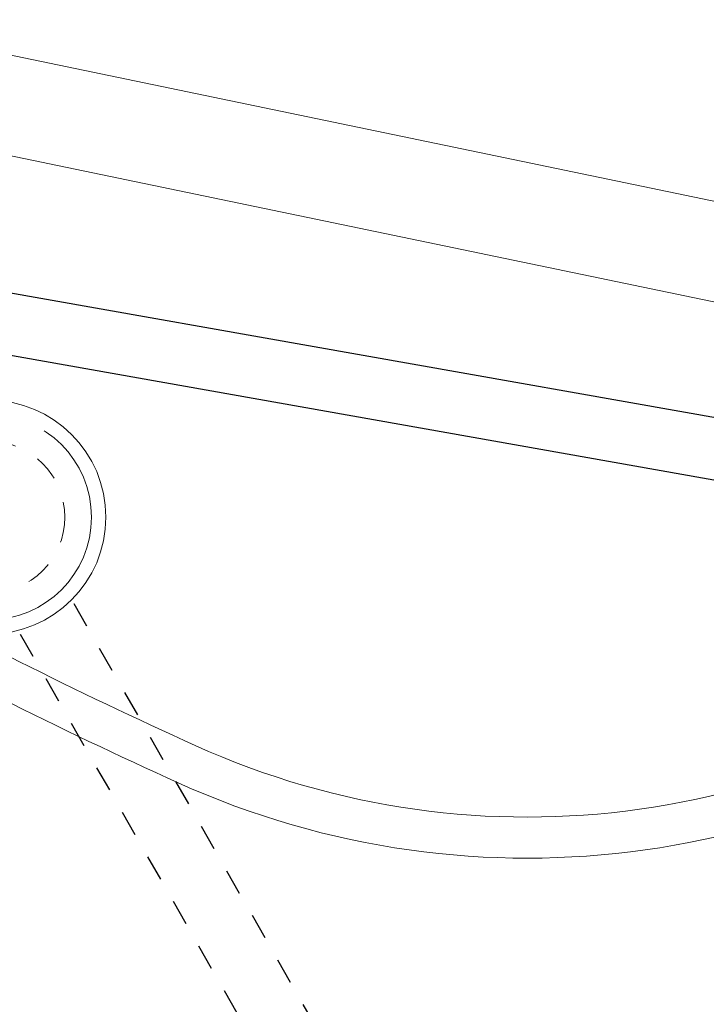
# Model space of a CAD drawing. Header units: millimetres. Extents: x 567 to 934, y -1 to 364.
# Tile 68 of 256: x 639.5 to 642.84, y 39.91 to 44.7. Entities that reach past the tile are written whole.
import ezdxf

# ---------------------------------------------------------------- set-up
doc = ezdxf.new("R2010")
doc.units = ezdxf.units.MM
doc.header["$MEASUREMENT"] = 0
doc.linetypes.add('DASHDOT', pattern=[2.54, 1.27, -0.635, 0, -0.635])
doc.linetypes.add('JIS_02_1.2', pattern=[0.25, 0.125, -0.125])
for name, color, linetype, lineweight in [('AP-Caixa de alvenaria', 9, 'Continuous', 18), ('AP-Condutos', 14, 'JIS_02_1.2', 25), ('Nível 1', 142, 'Continuous', 0), ('TQ-Condutos', 14, 'Continuous', 25)]:
    doc.layers.add(name, color=color, linetype=linetype, lineweight=lineweight)
doc.layers.add('ARQ FINA', color=8, linetype='Continuous')

msp = doc.modelspace()

# ---------------------------------------------------------------- linework, layer by layer
at = {"layer": 'AP-Caixa de alvenaria', "linetype": 'Continuous'}
msp.add_circle((639.3464, 42.2788), 0.57, dxfattribs=at)
at = {"layer": 'AP-Caixa de alvenaria', "linetype": 'JIS_02_1.2'}
msp.add_circle((639.3464, 42.2788), 0.37, dxfattribs=at)
at = {"layer": 'AP-Condutos'}
for p, q in [((639.7596, 41.8584), (649.4029, 24.9942)), ((639.4991, 41.7095), (649.1425, 24.8453))]:
    msp.add_line(p, q, dxfattribs=at)
at = {"layer": 'ARQ FINA', "lineweight": 5}
for p, q in [((660.0306, 40.2582), (595.8259, 53.5847)), ((660.0306, 40.2582), (595.8259, 53.5847)), ((636.3976, 44.6733), (650.2009, 41.8082))]:
    msp.add_line(p, q, dxfattribs=at)
for centre, radius, start, end in [((649.9987, 62.4901), 23.4042, 236.34348, 245.65652), ((649.9987, 62.4901), 23.6042, 236.34348, 245.65652), ((641.9694, 44.743), 3.9253, 245.6565, 310.3435), ((641.9694, 44.743), 4.1253, 245.6565, 310.3435)]:
    msp.add_arc(centre, radius, start, end, dxfattribs=at)
at = {"layer": 'Nível 1', "color": 9}
msp.add_circle((639.3464, 42.2788), 0.57, dxfattribs=at)
at = {"layer": 'Nível 1', "color": 7, "linetype": 'DASHDOT'}
msp.add_circle((639.3464, 42.2788), 0.5, dxfattribs=at)
at = {"layer": 'TQ-Condutos'}
for p, q in [((638.3928, 43.5598), (651.0249, 41.3235)), ((638.3405, 43.2644), (650.9726, 41.0281))]:
    msp.add_line(p, q, dxfattribs=at)

doc.saveas('drawing.dxf')
